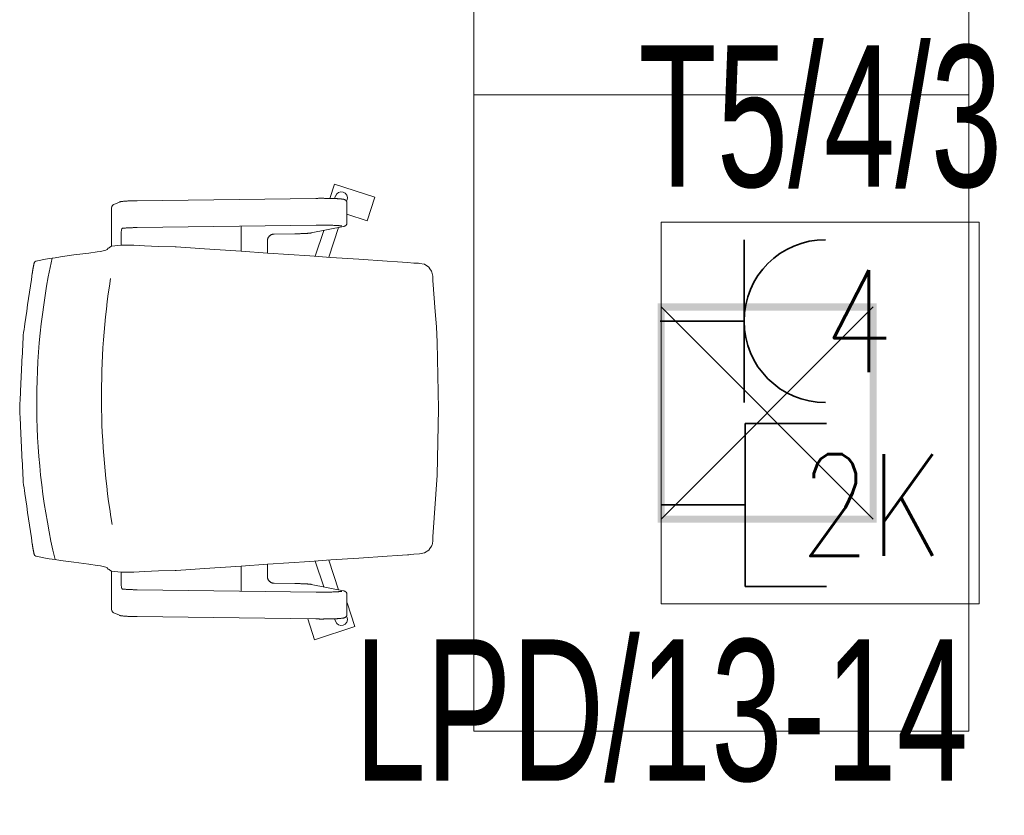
# Model space of a CAD drawing. Header units: millimetres. Extents: x 167773 to 185035, y -114105 to -66770.
# Tile 46 of 114: x 174647 to 174786, y -96408 to -96295. Entities that reach past the tile are written whole.
import ezdxf
from ezdxf.enums import TextEntityAlignment as Align

# ---------------------------------------------------------------- set-up
doc = ezdxf.new("R2010")
doc.units = ezdxf.units.MM
doc.linetypes.add('ACAD_ISO03W100', pattern=[30, 12, -18])
doc.layers.get('0').update_dxf_attribs({"lineweight": 9})
for name, color, linetype, lineweight in [('c-meble', 5, 'Continuous', 9), ('El-koryta_puszki', 1, 'Continuous', 35), ('El_gniazda', 144, 'Continuous', 35)]:
    doc.layers.add(name, color=color, linetype=linetype, lineweight=lineweight)
doc.styles.add('Arial', font='arial.ttf')
doc.styles.add('ROMANS', font='romans__.ttf', dxfattribs={"height": 0.2})

# ---------------------------------------------------------------- blocks, each defined once
blk = doc.blocks.new('kaseta1')
for p, q in [((-15, 15), (15, -15)), ((15, 15), (-15, -15))]:
    blk.add_line(p, q)
at = {"const_width": 1}
blk.add_lwpolyline([(-15, -15), (15, -15), (15, 15), (-15, 15)], close=True, dxfattribs=at)
blk = doc.blocks.new('gniazdo3')
at = {"color": 0, "linetype": 'Continuous'}
blk.add_line((4.94, -4.8), (4.94, 4.8), dxfattribs=at)
at = {"color": 0}
blk.add_line((4.94, 0), (0, 0), dxfattribs=at)
at = {"color": 0, "linetype": 'Continuous', "extrusion": (0, 0, -1)}
blk.add_ellipse((9.74, 0), major_axis=(-3.394, 3.394), ratio=1, start_param=3.926993, end_param=7.068585, dxfattribs=at)
at = {"color": 0, "linetype": 'Continuous', "style": 'ROMANS', "width": 0.8, "flags": 4}
blk.add_attdef('NR', text='', height=6, dxfattribs=at).set_placement((14.48, 0), align=Align.MIDDLE_CENTER)
blk = doc.blocks.new('rj45')
at = {"linetype": 'Continuous'}
blk.add_line((11.86, -11.52), (11.86, 11.52), dxfattribs=at)
at = {"ltscale": 10}
for p, q in [((23.38, 11.52), (11.86, 11.52)), ((23.38, -11.52), (11.86, -11.52))]:
    blk.add_line(p, q, dxfattribs=at)
blk.add_line((11.86, 0), (0, 0))
at = {"linetype": 'Continuous', "style": 'ROMANS', "width": 0.8, "flags": 4}
blk.add_attdef('NR', text='', height=14.4, rotation=360, dxfattribs=at).set_placement((34.75, 0), align=Align.MIDDLE_CENTER)

msp = doc.modelspace()

# ---------------------------------------------------------------- linework, layer by layer
at = {"color": 251}
for p, q in [((174691.06, -96320.54), (174691.71, -96318.53)), ((174697.42, -96320.38), (174691.71, -96318.53)), ((174691.72, -96320.56), (174691.84, -96320.19)), ((174660.22, -96321.66), (174660.21, -96321.68)), ((174660.23, -96321.63), (174660.22, -96321.66)), ((174660.25, -96321.6), (174660.23, -96321.63)), ((174660.26, -96321.58), (174660.25, -96321.6)), ((174660.27, -96321.56), (174660.26, -96321.58)), ((174660.29, -96321.55), (174660.27, -96321.56)), ((174660.31, -96321.53), (174660.29, -96321.55)), ((174660.33, -96321.5), (174660.31, -96321.53)), ((174660.35, -96321.48), (174660.33, -96321.5)), ((174660.38, -96321.46), (174660.35, -96321.48)), ((174660.41, -96321.43), (174660.38, -96321.46)), ((174660.45, -96321.41), (174660.41, -96321.43)), ((174660.5, -96321.39), (174660.45, -96321.41)), ((174660.5, -96321.39), (174661.26, -96321.05)), ((174661.26, -96321.05), (174661.29, -96321.04)), ((174661.29, -96321.04), (174661.32, -96321.03)), ((174661.32, -96321.03), (174661.35, -96321.02)), ((174661.35, -96321.02), (174661.37, -96321.01)), ((174661.37, -96321.01), (174661.42, -96321)), ((174661.42, -96321), (174661.47, -96320.99)), ((174661.47, -96320.99), (174661.56, -96320.97)), ((174661.56, -96320.97), (174661.61, -96320.97)), ((174661.61, -96320.97), (174661.66, -96320.96)), ((174661.66, -96320.96), (174661.72, -96320.95)), ((174661.72, -96320.95), (174661.77, -96320.95)), ((174661.77, -96320.95), (174661.84, -96320.94)), ((174661.84, -96320.94), (174661.9, -96320.94)), ((174661.9, -96320.94), (174661.97, -96320.93)), ((174661.97, -96320.93), (174662.04, -96320.93)), ((174662.04, -96320.93), (174662.12, -96320.92)), ((174662.12, -96320.92), (174662.19, -96320.92)), ((174662.19, -96320.92), (174662.27, -96320.91)), ((174662.27, -96320.91), (174662.36, -96320.91)), ((174662.36, -96320.91), (174662.44, -96320.9)), ((174662.44, -96320.9), (174662.53, -96320.9)), ((174662.53, -96320.9), (174662.63, -96320.9)), ((174662.63, -96320.9), (174662.72, -96320.89)), ((174662.72, -96320.89), (174662.82, -96320.89)), ((174662.82, -96320.89), (174662.92, -96320.88)), ((174662.92, -96320.88), (174663.02, -96320.88)), ((174663.02, -96320.88), (174663.12, -96320.88)), ((174663.12, -96320.88), (174663.23, -96320.88)), ((174663.23, -96320.88), (174663.34, -96320.87)), ((174663.34, -96320.87), (174663.45, -96320.87)), ((174663.45, -96320.87), (174663.56, -96320.87)), ((174663.56, -96320.87), (174663.67, -96320.87)), ((174663.67, -96320.87), (174663.79, -96320.87)), ((174663.79, -96320.87), (174689.08, -96320.53)), ((174689.08, -96320.53), (174689.17, -96320.53)), ((174689.17, -96320.53), (174689.25, -96320.53)), ((174689.25, -96320.53), (174689.34, -96320.53)), ((174689.34, -96320.53), (174689.42, -96320.52)), ((174689.42, -96320.52), (174689.51, -96320.52)), ((174689.51, -96320.52), (174689.6, -96320.52)), ((174689.6, -96320.52), (174689.69, -96320.52)), ((174689.69, -96320.52), (174689.77, -96320.52)), ((174689.77, -96320.52), (174689.86, -96320.52)), ((174689.86, -96320.52), (174689.95, -96320.52)), ((174689.95, -96320.52), (174690.04, -96320.52)), ((174690.04, -96320.52), (174690.13, -96320.52)), ((174690.13, -96320.52), (174690.21, -96320.52)), ((174690.21, -96320.52), (174690.3, -96320.53)), ((174690.3, -96320.53), (174690.39, -96320.53)), ((174690.39, -96320.53), (174690.47, -96320.53)), ((174690.47, -96320.53), (174690.56, -96320.53)), ((174690.56, -96320.53), (174690.64, -96320.53)), ((174690.64, -96320.53), (174690.73, -96320.53)), ((174690.73, -96320.53), (174690.81, -96320.53)), ((174690.81, -96320.53), (174690.9, -96320.53)), ((174690.9, -96320.53), (174690.98, -96320.53)), ((174690.98, -96320.53), (174691.06, -96320.54)), ((174691.06, -96320.54), (174691.14, -96320.54)), ((174691.14, -96320.54), (174691.22, -96320.54)), ((174691.22, -96320.54), (174691.3, -96320.54)), ((174691.3, -96320.54), (174691.38, -96320.54)), ((174691.38, -96320.54), (174691.45, -96320.55)), ((174691.45, -96320.55), (174691.53, -96320.55)), ((174691.53, -96320.55), (174691.6, -96320.55)), ((174691.6, -96320.55), (174691.68, -96320.55)), ((174691.68, -96320.55), (174691.75, -96320.56)), ((174691.75, -96320.56), (174691.82, -96320.56)), ((174691.82, -96320.56), (174691.88, -96320.56)), ((174691.88, -96320.56), (174691.95, -96320.57)), ((174691.95, -96320.57), (174692.02, -96320.57)), ((174692.02, -96320.57), (174692.08, -96320.57)), ((174692.08, -96320.57), (174692.14, -96320.58)), ((174692.14, -96320.58), (174692.2, -96320.58)), ((174692.2, -96320.58), (174692.26, -96320.58)), ((174692.26, -96320.58), (174692.32, -96320.59)), ((174692.32, -96320.59), (174692.37, -96320.59)), ((174692.37, -96320.59), (174692.43, -96320.59)), ((174692.43, -96320.59), (174692.48, -96320.6)), ((174692.48, -96320.6), (174692.53, -96320.6)), ((174692.53, -96320.6), (174692.58, -96320.61)), ((174692.58, -96320.61), (174692.62, -96320.61)), ((174692.62, -96320.61), (174692.67, -96320.61)), ((174692.67, -96320.61), (174692.71, -96320.62)), ((174692.71, -96320.62), (174692.75, -96320.62)), ((174692.75, -96320.62), (174692.82, -96320.63)), ((174692.82, -96320.63), (174692.89, -96320.64)), ((174692.89, -96320.64), (174692.96, -96320.65)), ((174692.96, -96320.65), (174693, -96320.66)), ((174693, -96320.66), (174693.04, -96320.67)), ((174693.04, -96320.67), (174693.08, -96320.68)), ((174693.08, -96320.68), (174693.12, -96320.7)), ((174693.12, -96320.7), (174693.14, -96320.71)), ((174693.14, -96320.71), (174693.17, -96320.72)), ((174693.17, -96320.72), (174693.2, -96320.74)), ((174693.2, -96320.74), (174693.22, -96320.75)), ((174693.22, -96320.75), (174693.24, -96320.76)), ((174693.24, -96320.76), (174693.26, -96320.78)), ((174693.26, -96320.78), (174693.29, -96320.79)), ((174693.29, -96320.79), (174693.31, -96320.81)), ((174693.31, -96320.81), (174693.34, -96320.84)), ((174693.34, -96320.84), (174693.36, -96320.87)), ((174693.36, -96320.87), (174693.39, -96320.91)), ((174693.39, -96320.91), (174693.42, -96320.95)), ((174693.42, -96320.94), (174693.49, -96320.73)), ((174693.42, -96320.95), (174693.44, -96320.98)), ((174693.44, -96320.98), (174693.45, -96321)), ((174693.45, -96324.16), (174693.45, -96321.01)), ((174696.34, -96323.71), (174697.42, -96320.38)), ((174660.14, -96322.37), (174660.14, -96327.31)), ((174693.45, -96322.78), (174696.34, -96323.71)), ((174689.09, -96324.32), (174663.8, -96324.66)), ((174689.25, -96324.32), (174689.09, -96324.32)), ((174689.4, -96324.32), (174689.25, -96324.32)), ((174689.55, -96324.32), (174689.4, -96324.32)), ((174689.71, -96324.32), (174689.55, -96324.32)), ((174689.86, -96324.32), (174689.71, -96324.32)), ((174690.02, -96324.32), (174689.86, -96324.32)), ((174690.17, -96324.32), (174690.02, -96324.32)), ((174690.32, -96324.32), (174690.17, -96324.32)), ((174690.48, -96324.32), (174690.32, -96324.32)), ((174690.63, -96324.32), (174690.48, -96324.32)), ((174690.78, -96324.33), (174690.63, -96324.32)), ((174690.92, -96324.33), (174690.78, -96324.33)), ((174691.07, -96324.33), (174690.92, -96324.33)), ((174691.21, -96324.34), (174691.07, -96324.33)), ((174691.34, -96324.34), (174691.21, -96324.34)), ((174691.48, -96324.34), (174691.34, -96324.34)), ((174691.6, -96324.35), (174691.48, -96324.34)), ((174691.73, -96324.35), (174691.6, -96324.35)), ((174691.85, -96324.36), (174691.73, -96324.35)), ((174691.9, -96324.36), (174691.85, -96324.36)), ((174691.96, -96324.36), (174691.9, -96324.36)), ((174692.01, -96324.37), (174691.96, -96324.36)), ((174692.07, -96324.37), (174692.01, -96324.37)), ((174692.12, -96324.37), (174692.07, -96324.37)), ((174692.17, -96324.38), (174692.12, -96324.37)), ((174692.22, -96324.38), (174692.17, -96324.38)), ((174692.26, -96324.38), (174692.22, -96324.38)), ((174692.31, -96324.38), (174692.26, -96324.38)), ((174692.35, -96324.39), (174692.31, -96324.38)), ((174692.39, -96324.39), (174692.35, -96324.39)), ((174692.43, -96324.39), (174692.39, -96324.39)), ((174692.47, -96324.4), (174692.43, -96324.39)), ((174692.51, -96324.4), (174692.47, -96324.4)), ((174692.54, -96324.4), (174692.51, -96324.4)), ((174692.57, -96324.41), (174692.54, -96324.4)), ((174692.6, -96324.41), (174692.57, -96324.41)), ((174692.63, -96324.41), (174692.6, -96324.41)), ((174692.66, -96324.42), (174692.63, -96324.41)), ((174692.68, -96324.42), (174692.66, -96324.42)), ((174692.7, -96324.42), (174692.68, -96324.42)), ((174692.72, -96324.43), (174692.7, -96324.42)), ((174692.73, -96324.43), (174692.72, -96324.43)), ((174692.74, -96324.43), (174692.73, -96324.43)), ((174692.75, -96324.43), (174692.74, -96324.43)), ((174692.75, -96324.43), (174692.75, -96324.43)), ((174693.11, -96324.47), (174693.14, -96324.46)), ((174693.14, -96324.46), (174693.17, -96324.45)), ((174693.17, -96324.45), (174693.2, -96324.43)), ((174693.2, -96324.43), (174693.22, -96324.42)), ((174693.22, -96324.42), (174693.24, -96324.41)), ((174693.24, -96324.41), (174693.26, -96324.4)), ((174693.26, -96324.4), (174693.28, -96324.38)), ((174693.28, -96324.38), (174693.31, -96324.36)), ((174693.31, -96324.36), (174693.33, -96324.33)), ((174693.33, -96324.33), (174693.36, -96324.3)), ((174693.36, -96324.3), (174693.39, -96324.26)), ((174693.39, -96324.26), (174693.41, -96324.24)), ((174693.41, -96324.24), (174693.42, -96324.22)), ((174693.42, -96324.22), (174693.44, -96324.19)), ((174693.44, -96324.19), (174693.45, -96324.17)), ((174661.66, -96324.77), (174661.59, -96324.8)), ((174661.66, -96324.77), (174661.66, -96324.77)), ((174661.66, -96324.77), (174661.66, -96324.77)), ((174661.67, -96324.77), (174661.66, -96324.77)), ((174661.69, -96324.76), (174661.67, -96324.77)), ((174661.72, -96324.76), (174661.69, -96324.76)), ((174661.75, -96324.75), (174661.72, -96324.76)), ((174661.78, -96324.75), (174661.75, -96324.75)), ((174661.82, -96324.75), (174661.78, -96324.75)), ((174661.87, -96324.74), (174661.82, -96324.75)), ((174661.92, -96324.74), (174661.87, -96324.74)), ((174661.97, -96324.73), (174661.92, -96324.74)), ((174662.02, -96324.73), (174661.97, -96324.73)), ((174662.08, -96324.72), (174662.02, -96324.73)), ((174662.14, -96324.72), (174662.08, -96324.72)), ((174662.21, -96324.71), (174662.14, -96324.72)), ((174662.28, -96324.71), (174662.21, -96324.71)), ((174662.35, -96324.71), (174662.28, -96324.71)), ((174662.42, -96324.7), (174662.35, -96324.71)), ((174662.5, -96324.7), (174662.42, -96324.7)), ((174662.58, -96324.69), (174662.5, -96324.7)), ((174662.66, -96324.69), (174662.58, -96324.69)), ((174662.74, -96324.69), (174662.66, -96324.69)), ((174662.83, -96324.68), (174662.74, -96324.69)), ((174662.92, -96324.68), (174662.83, -96324.68)), ((174663.01, -96324.68), (174662.92, -96324.68)), ((174663.1, -96324.68), (174663.01, -96324.68)), ((174663.2, -96324.67), (174663.1, -96324.68)), ((174663.3, -96324.67), (174663.2, -96324.67)), ((174663.39, -96324.67), (174663.3, -96324.67)), ((174663.49, -96324.67), (174663.39, -96324.67)), ((174663.59, -96324.66), (174663.49, -96324.67)), ((174663.7, -96324.66), (174663.59, -96324.66)), ((174663.8, -96324.66), (174663.7, -96324.66)), ((174678.48, -96324.47), (174678.48, -96328.01)), ((174682.52, -96325.84), (174682.48, -96325.88)), ((174682.55, -96325.81), (174682.52, -96325.84)), ((174682.59, -96325.78), (174682.55, -96325.81)), ((174682.63, -96325.75), (174682.59, -96325.78)), ((174682.67, -96325.73), (174682.63, -96325.75)), ((174682.71, -96325.7), (174682.67, -96325.73)), ((174682.75, -96325.68), (174682.71, -96325.7)), ((174682.8, -96325.66), (174682.75, -96325.68)), ((174682.84, -96325.64), (174682.8, -96325.66)), ((174682.88, -96325.63), (174682.84, -96325.64)), ((174682.93, -96325.61), (174682.88, -96325.63)), ((174682.97, -96325.6), (174682.93, -96325.61)), ((174683.02, -96325.59), (174682.97, -96325.6)), ((174683.06, -96325.59), (174683.02, -96325.59)), ((174683.11, -96325.58), (174683.06, -96325.59)), ((174683.16, -96325.58), (174683.11, -96325.58)), ((174683.16, -96325.58), (174686.09, -96325.54)), ((174686.09, -96325.54), (174686.19, -96325.54)), ((174686.19, -96325.54), (174686.29, -96325.54)), ((174686.29, -96325.54), (174686.39, -96325.54)), ((174686.39, -96325.54), (174686.49, -96325.54)), ((174686.49, -96325.54), (174686.58, -96325.53)), ((174686.58, -96325.53), (174686.68, -96325.53)), ((174686.68, -96325.53), (174686.77, -96325.53)), ((174686.77, -96325.53), (174686.86, -96325.53)), ((174686.86, -96325.53), (174686.95, -96325.52)), ((174686.95, -96325.52), (174687.04, -96325.52)), ((174687.04, -96325.52), (174687.13, -96325.52)), ((174687.13, -96325.52), (174687.21, -96325.51)), ((174687.21, -96325.51), (174687.29, -96325.51)), ((174687.29, -96325.51), (174687.37, -96325.51)), ((174687.37, -96325.51), (174687.45, -96325.5)), ((174687.45, -96325.5), (174687.53, -96325.5)), ((174687.53, -96325.5), (174687.6, -96325.5)), ((174687.6, -96325.5), (174687.67, -96325.49)), ((174687.67, -96325.49), (174687.74, -96325.49)), ((174687.74, -96325.49), (174687.81, -96325.48)), ((174687.81, -96325.48), (174687.87, -96325.48)), ((174687.87, -96325.48), (174687.94, -96325.47)), ((174687.94, -96325.47), (174688, -96325.47)), ((174688, -96325.47), (174688.05, -96325.46)), ((174688.05, -96325.46), (174688.11, -96325.46)), ((174688.11, -96325.46), (174688.16, -96325.45)), ((174688.16, -96325.45), (174688.21, -96325.45)), ((174688.21, -96325.45), (174688.25, -96325.44)), ((174688.25, -96325.44), (174688.3, -96325.44)), ((174688.3, -96325.44), (174688.34, -96325.43)), ((174688.34, -96325.43), (174688.42, -96325.42)), ((174688.42, -96325.42), (174692.96, -96324.51)), ((174688.99, -96328.72), (174690.21, -96325.06)), ((174690.92, -96328.85), (174692.25, -96324.65)), ((174692.96, -96324.51), (174693.03, -96324.5)), ((174693.03, -96324.5), (174693.07, -96324.49)), ((174693.07, -96324.49), (174693.09, -96324.48)), ((174693.09, -96324.48), (174693.11, -96324.47)), ((174661.51, -96327.13), (174660.15, -96327.31)), ((174661.51, -96326.01), (174661.51, -96327.13)), ((174662.58, -96327.13), (174661.51, -96327.13)), ((174662.58, -96327.13), (174663.33, -96327.17)), ((174663.33, -96327.17), (174664.8, -96327.25)), ((174682.21, -96326.45), (174682.2, -96326.5)), ((174682.2, -96326.5), (174682.2, -96326.55)), ((174682.2, -96326.55), (174682.2, -96326.6)), ((174682.2, -96326.6), (174682.2, -96328.26)), ((174682.22, -96326.4), (174682.21, -96326.45)), ((174682.23, -96326.35), (174682.22, -96326.4)), ((174682.24, -96326.3), (174682.23, -96326.35)), ((174682.25, -96326.26), (174682.24, -96326.3)), ((174682.27, -96326.21), (174682.25, -96326.26)), ((174682.29, -96326.16), (174682.27, -96326.21)), ((174682.31, -96326.12), (174682.29, -96326.16)), ((174682.34, -96326.08), (174682.31, -96326.12)), ((174682.36, -96326.03), (174682.34, -96326.08)), ((174682.39, -96325.99), (174682.36, -96326.03)), ((174682.42, -96325.95), (174682.39, -96325.99)), ((174682.45, -96325.92), (174682.42, -96325.95)), ((174682.48, -96325.88), (174682.45, -96325.92)), ((174652.93, -96328.79), (174654.84, -96328.53)), ((174654.84, -96328.53), (174656.96, -96328.28)), ((174658.11, -96328.11), (174656.96, -96328.28)), ((174658.59, -96328.02), (174658.11, -96328.11)), ((174659.34, -96327.85), (174658.59, -96328.02)), ((174659.52, -96327.76), (174659.34, -96327.85)), ((174659.67, -96327.59), (174659.52, -96327.76)), ((174659.84, -96327.51), (174659.67, -96327.59)), ((174659.84, -96327.51), (174659.92, -96327.42)), ((174660.15, -96327.31), (174659.92, -96327.42)), ((174664.8, -96327.25), (174666.81, -96327.34)), ((174666.81, -96327.34), (174669.18, -96327.38)), ((174669.18, -96327.38), (174669.32, -96327.38)), ((174669.32, -96327.38), (174671.32, -96327.51)), ((174673.3, -96327.65), (174671.32, -96327.51)), ((174678.48, -96328), (174673.3, -96327.65)), ((174682.2, -96328.26), (174678.48, -96328.01)), ((174682.2, -96328.26), (174682.26, -96328.26)), ((174682.26, -96328.26), (174688.19, -96328.67)), ((174649.13, -96330), (174649.14, -96329.97)), ((174649.14, -96329.97), (174649.15, -96329.94)), ((174649.15, -96329.9), (174649.16, -96329.87)), ((174649.15, -96329.94), (174649.15, -96329.9)), ((174649.16, -96329.87), (174649.17, -96329.84)), ((174649.17, -96329.84), (174649.18, -96329.81)), ((174649.18, -96329.79), (174649.19, -96329.76)), ((174649.18, -96329.81), (174649.18, -96329.79)), ((174649.19, -96329.76), (174649.2, -96329.74)), ((174649.2, -96329.71), (174649.21, -96329.69)), ((174649.2, -96329.74), (174649.2, -96329.71)), ((174649.21, -96329.69), (174649.22, -96329.67)), ((174649.22, -96329.65), (174649.23, -96329.63)), ((174649.22, -96329.67), (174649.22, -96329.65)), ((174649.23, -96329.63), (174649.24, -96329.61)), ((174649.24, -96329.59), (174649.25, -96329.58)), ((174649.24, -96329.61), (174649.24, -96329.59)), ((174649.25, -96329.58), (174649.26, -96329.56)), ((174649.26, -96329.55), (174649.27, -96329.54)), ((174649.26, -96329.56), (174649.26, -96329.55)), ((174649.27, -96329.53), (174649.28, -96329.52)), ((174649.27, -96329.54), (174649.27, -96329.53)), ((174649.28, -96329.51), (174649.29, -96329.51)), ((174649.28, -96329.52), (174649.28, -96329.51)), ((174649.29, -96329.5), (174649.3, -96329.5)), ((174649.29, -96329.51), (174649.29, -96329.5)), ((174649.3, -96329.5), (174649.44, -96329.43)), ((174649.44, -96329.43), (174649.9, -96329.3)), ((174649.9, -96329.3), (174650.56, -96329.17)), ((174650.56, -96329.17), (174651.31, -96329.04)), ((174651.31, -96329.04), (174652.17, -96328.92)), ((174652.17, -96328.92), (174652.93, -96328.79)), ((174688.19, -96328.67), (174691.17, -96328.87)), ((174690.92, -96328.86), (174690.92, -96328.86)), ((174691.17, -96328.87), (174695.14, -96329.14)), ((174695.14, -96329.14), (174699.14, -96329.41)), ((174700.64, -96329.52), (174699.14, -96329.41)), ((174700.64, -96329.52), (174702.01, -96329.61)), ((174702.92, -96329.67), (174702.01, -96329.61)), ((174702.92, -96329.67), (174703.32, -96329.69)), ((174703.32, -96329.69), (174703.52, -96329.71)), ((174703.61, -96329.71), (174703.52, -96329.71)), ((174703.71, -96329.72), (174703.61, -96329.71)), ((174704.42, -96329.85), (174703.71, -96329.72)), ((174705.04, -96330.25), (174704.42, -96329.85)), ((174648.94, -96331.12), (174648.95, -96331.08)), ((174648.95, -96331.03), (174648.96, -96330.99)), ((174648.95, -96331.08), (174648.95, -96331.03)), ((174648.96, -96330.99), (174648.97, -96330.94)), ((174648.97, -96330.9), (174648.98, -96330.86)), ((174648.97, -96330.94), (174648.97, -96330.9)), ((174648.98, -96330.86), (174648.99, -96330.82)), ((174648.99, -96330.77), (174649, -96330.73)), ((174648.99, -96330.82), (174648.99, -96330.77)), ((174649, -96330.73), (174649.01, -96330.69)), ((174649.01, -96330.65), (174649.02, -96330.61)), ((174649.01, -96330.69), (174649.01, -96330.65)), ((174649.02, -96330.61), (174649.03, -96330.56)), ((174649.03, -96330.52), (174649.04, -96330.48)), ((174649.03, -96330.56), (174649.03, -96330.52)), ((174649.04, -96330.48), (174649.05, -96330.44)), ((174649.05, -96330.41), (174649.06, -96330.37)), ((174649.05, -96330.44), (174649.05, -96330.41)), ((174649.06, -96330.37), (174649.07, -96330.33)), ((174649.07, -96330.29), (174649.08, -96330.25)), ((174649.07, -96330.33), (174649.07, -96330.29)), ((174649.08, -96330.25), (174649.09, -96330.22)), ((174649.09, -96330.18), (174649.1, -96330.15)), ((174649.09, -96330.22), (174649.09, -96330.18)), ((174705.21, -96330.49), (174705.04, -96330.25)), ((174705.44, -96330.81), (174705.21, -96330.49)), ((174705.44, -96330.81), (174705.48, -96330.96)), ((174705.48, -96330.96), (174705.6, -96331.52)), ((174705.6, -96331.52), (174705.64, -96332.15)), ((174705.64, -96332.15), (174705.94, -96336.52)), ((174706.12, -96338.7), (174705.94, -96336.52)), ((174706.18, -96339.79), (174706.12, -96338.7)), ((174706.23, -96340.88), (174706.18, -96339.79)), ((174706.44, -96350.27), (174706.23, -96340.88)), ((174706.23, -96359.66), (174706.44, -96350.27)), ((174705.64, -96368.39), (174706.23, -96359.66)), ((174705.5, -96369.59), (174705.6, -96369.02)), ((174705.6, -96368.94), (174705.61, -96368.86)), ((174705.6, -96369.02), (174705.6, -96368.94)), ((174705.61, -96368.86), (174705.62, -96368.7)), ((174705.64, -96368.39), (174705.62, -96368.7)), ((174648.95, -96369.46), (174648.94, -96369.42)), ((174648.95, -96369.51), (174648.95, -96369.46)), ((174648.96, -96369.55), (174648.95, -96369.51)), ((174648.97, -96369.59), (174648.96, -96369.55)), ((174648.97, -96369.64), (174648.97, -96369.59)), ((174648.98, -96369.68), (174648.97, -96369.64)), ((174648.99, -96369.72), (174648.98, -96369.68)), ((174648.99, -96369.77), (174648.99, -96369.72)), ((174649, -96369.81), (174648.99, -96369.77)), ((174649.01, -96369.85), (174649, -96369.81)), ((174649.01, -96369.89), (174649.01, -96369.85)), ((174649.02, -96369.93), (174649.01, -96369.89)), ((174649.03, -96369.98), (174649.02, -96369.93)), ((174649.03, -96370.02), (174649.03, -96369.98)), ((174649.04, -96370.06), (174649.03, -96370.02)), ((174649.05, -96370.1), (174649.04, -96370.06)), ((174649.05, -96370.13), (174649.05, -96370.1)), ((174649.06, -96370.17), (174649.05, -96370.13)), ((174649.07, -96370.21), (174649.06, -96370.17)), ((174649.07, -96370.25), (174649.07, -96370.21)), ((174649.08, -96370.28), (174649.07, -96370.25)), ((174649.09, -96370.32), (174649.08, -96370.28)), ((174649.09, -96370.36), (174649.09, -96370.32)), ((174649.1, -96370.39), (174649.09, -96370.36)), ((174705.04, -96370.29), (174704.42, -96370.68)), ((174705.21, -96370.05), (174705.04, -96370.29)), ((174705.44, -96369.73), (174705.21, -96370.05)), ((174705.48, -96369.58), (174705.44, -96369.73)), ((174649.14, -96370.57), (174649.13, -96370.54)), ((174649.15, -96370.6), (174649.14, -96370.57)), ((174649.15, -96370.63), (174649.15, -96370.6)), ((174649.16, -96370.67), (174649.15, -96370.63)), ((174649.17, -96370.7), (174649.16, -96370.67)), ((174649.18, -96370.72), (174649.17, -96370.7)), ((174649.18, -96370.75), (174649.18, -96370.72)), ((174649.19, -96370.78), (174649.18, -96370.75)), ((174649.2, -96370.8), (174649.19, -96370.78)), ((174649.2, -96370.83), (174649.2, -96370.8)), ((174649.21, -96370.85), (174649.2, -96370.83)), ((174649.22, -96370.87), (174649.21, -96370.85)), ((174649.22, -96370.89), (174649.22, -96370.87)), ((174649.23, -96370.91), (174649.22, -96370.89)), ((174649.24, -96370.93), (174649.23, -96370.91)), ((174649.24, -96370.95), (174649.24, -96370.93)), ((174649.25, -96370.96), (174649.24, -96370.95)), ((174649.26, -96370.98), (174649.25, -96370.96)), ((174649.26, -96370.99), (174649.26, -96370.98)), ((174649.27, -96371), (174649.26, -96370.99)), ((174649.27, -96371.01), (174649.27, -96371)), ((174649.28, -96371.02), (174649.27, -96371.01)), ((174649.28, -96371.02), (174649.28, -96371.02)), ((174649.29, -96371.03), (174649.28, -96371.02)), ((174649.29, -96371.03), (174649.29, -96371.03)), ((174649.3, -96371.04), (174649.29, -96371.03)), ((174649.44, -96371.11), (174649.3, -96371.04)), ((174649.44, -96371.11), (174649.44, -96371.11)), ((174649.45, -96371.11), (174649.44, -96371.11)), ((174649.45, -96371.11), (174649.9, -96371.24)), ((174650.56, -96371.37), (174649.9, -96371.24)), ((174651.31, -96371.49), (174650.56, -96371.37)), ((174652.17, -96371.62), (174651.31, -96371.49)), ((174652.93, -96371.75), (174652.17, -96371.62)), ((174654.84, -96372), (174652.93, -96371.75)), ((174691.17, -96371.67), (174688.19, -96371.87)), ((174688.99, -96371.82), (174690.21, -96375.48)), ((174690.92, -96371.68), (174692.25, -96375.89)), ((174690.92, -96371.68), (174690.92, -96371.68)), ((174695.14, -96371.4), (174691.17, -96371.67)), ((174695.14, -96371.4), (174699.14, -96371.13)), ((174700.64, -96371.02), (174699.14, -96371.13)), ((174700.64, -96371.02), (174702.01, -96370.93)), ((174702.01, -96370.93), (174702.13, -96370.92)), ((174702.13, -96370.92), (174702.24, -96370.92)), ((174702.24, -96370.92), (174702.47, -96370.9)), ((174702.47, -96370.9), (174702.92, -96370.87)), ((174702.92, -96370.87), (174703.71, -96370.82)), ((174703.71, -96370.82), (174704.42, -96370.68)), ((174654.84, -96372), (174656.96, -96372.26)), ((174656.96, -96372.26), (174658.11, -96372.43)), ((174658.11, -96372.43), (174658.59, -96372.52)), ((174658.59, -96372.52), (174659.34, -96372.69)), ((174659.34, -96372.69), (174659.52, -96372.78)), ((174659.52, -96372.78), (174659.67, -96372.95)), ((174659.67, -96372.95), (174659.84, -96373.03)), ((174659.92, -96373.12), (174659.84, -96373.03)), ((174659.92, -96373.12), (174660.15, -96373.23)), ((174664.8, -96373.29), (174666.81, -96373.2)), ((174669.18, -96373.16), (174666.81, -96373.2)), ((174669.32, -96373.16), (174669.18, -96373.16)), ((174669.32, -96373.16), (174671.32, -96373.03)), ((174671.32, -96373.03), (174673.3, -96372.89)), ((174673.3, -96372.89), (174678.48, -96372.54)), ((174682.2, -96372.28), (174678.48, -96372.53)), ((174678.48, -96372.53), (174678.48, -96376.07)), ((174682.2, -96372.28), (174682.2, -96373.94)), ((174682.2, -96372.28), (174682.26, -96372.28)), ((174688.19, -96371.87), (174682.26, -96372.28)), ((174660.14, -96373.23), (174660.14, -96378.17)), ((174661.51, -96373.41), (174660.15, -96373.23)), ((174661.51, -96373.41), (174661.51, -96374.53)), ((174661.51, -96373.41), (174662.58, -96373.41)), ((174663.33, -96373.37), (174662.58, -96373.41)), ((174663.33, -96373.37), (174664.8, -96373.29)), ((174682.2, -96373.94), (174682.2, -96373.99)), ((174682.2, -96373.99), (174682.2, -96374.04)), ((174682.2, -96374.04), (174682.21, -96374.09)), ((174682.21, -96374.09), (174682.22, -96374.14)), ((174682.22, -96374.14), (174682.23, -96374.19)), ((174682.23, -96374.19), (174682.24, -96374.24)), ((174682.24, -96374.24), (174682.25, -96374.28)), ((174682.25, -96374.28), (174682.27, -96374.33)), ((174682.27, -96374.33), (174682.29, -96374.38)), ((174682.29, -96374.38), (174682.31, -96374.42)), ((174682.31, -96374.42), (174682.34, -96374.46)), ((174682.34, -96374.46), (174682.36, -96374.51)), ((174682.36, -96374.51), (174682.39, -96374.55)), ((174682.39, -96374.55), (174682.42, -96374.59)), ((174682.42, -96374.59), (174682.45, -96374.62)), ((174661.59, -96375.74), (174661.66, -96375.77)), ((174661.66, -96375.77), (174661.67, -96375.77)), ((174661.66, -96375.77), (174661.66, -96375.77)), ((174661.66, -96375.77), (174661.66, -96375.77)), ((174661.67, -96375.77), (174661.69, -96375.78)), ((174661.69, -96375.78), (174661.72, -96375.78)), ((174661.72, -96375.78), (174661.75, -96375.79)), ((174661.75, -96375.79), (174661.78, -96375.79)), ((174661.78, -96375.79), (174661.82, -96375.79)), ((174661.82, -96375.79), (174661.87, -96375.8)), ((174661.87, -96375.8), (174661.92, -96375.8)), ((174661.92, -96375.8), (174661.97, -96375.81)), ((174661.97, -96375.81), (174662.02, -96375.81)), ((174662.02, -96375.81), (174662.08, -96375.82)), ((174662.08, -96375.82), (174662.14, -96375.82)), ((174662.14, -96375.82), (174662.21, -96375.83)), ((174662.21, -96375.83), (174662.28, -96375.83)), ((174662.28, -96375.83), (174662.35, -96375.83)), ((174662.35, -96375.83), (174662.42, -96375.84)), ((174662.42, -96375.84), (174662.5, -96375.84)), ((174662.5, -96375.84), (174662.58, -96375.84)), ((174662.58, -96375.84), (174662.66, -96375.85)), ((174662.66, -96375.85), (174662.74, -96375.85)), ((174662.74, -96375.85), (174662.83, -96375.85)), ((174662.83, -96375.85), (174662.92, -96375.86)), ((174662.92, -96375.86), (174663.01, -96375.86)), ((174663.01, -96375.86), (174663.1, -96375.86)), ((174663.1, -96375.86), (174663.2, -96375.87)), ((174663.2, -96375.87), (174663.3, -96375.87)), ((174663.3, -96375.87), (174663.39, -96375.87)), ((174663.39, -96375.87), (174663.49, -96375.87)), ((174663.49, -96375.87), (174663.59, -96375.87)), ((174663.59, -96375.87), (174663.7, -96375.88)), ((174663.7, -96375.88), (174663.8, -96375.88)), ((174663.8, -96375.88), (174689.09, -96376.21)), ((174682.45, -96374.62), (174682.48, -96374.66)), ((174682.48, -96374.66), (174682.52, -96374.69)), ((174682.52, -96374.69), (174682.55, -96374.73)), ((174682.55, -96374.73), (174682.59, -96374.76)), ((174682.59, -96374.76), (174682.63, -96374.79)), ((174682.63, -96374.79), (174682.67, -96374.81)), ((174682.67, -96374.81), (174682.71, -96374.84)), ((174682.71, -96374.84), (174682.75, -96374.86)), ((174682.75, -96374.86), (174682.8, -96374.88)), ((174682.8, -96374.88), (174682.84, -96374.9)), ((174682.84, -96374.9), (174682.88, -96374.91)), ((174682.88, -96374.91), (174682.93, -96374.93)), ((174682.93, -96374.93), (174682.97, -96374.94)), ((174682.97, -96374.94), (174683.02, -96374.95)), ((174683.02, -96374.95), (174683.06, -96374.95)), ((174683.06, -96374.95), (174683.11, -96374.96)), ((174683.11, -96374.96), (174683.16, -96374.96)), ((174686.09, -96375), (174683.16, -96374.96)), ((174686.19, -96375), (174686.09, -96375)), ((174686.29, -96375), (174686.19, -96375)), ((174686.39, -96375), (174686.29, -96375)), ((174686.49, -96375), (174686.39, -96375)), ((174686.58, -96375.01), (174686.49, -96375)), ((174686.68, -96375.01), (174686.58, -96375.01)), ((174686.77, -96375.01), (174686.68, -96375.01)), ((174686.86, -96375.01), (174686.77, -96375.01)), ((174686.95, -96375.02), (174686.86, -96375.01)), ((174687.04, -96375.02), (174686.95, -96375.02)), ((174687.13, -96375.02), (174687.04, -96375.02)), ((174687.21, -96375.03), (174687.13, -96375.02)), ((174687.29, -96375.03), (174687.21, -96375.03)), ((174687.37, -96375.03), (174687.29, -96375.03)), ((174687.45, -96375.04), (174687.37, -96375.03)), ((174687.53, -96375.04), (174687.45, -96375.04)), ((174687.6, -96375.04), (174687.53, -96375.04)), ((174687.67, -96375.05), (174687.6, -96375.04)), ((174687.74, -96375.05), (174687.67, -96375.05)), ((174687.81, -96375.06), (174687.74, -96375.05)), ((174687.87, -96375.06), (174687.81, -96375.06)), ((174687.94, -96375.07), (174687.87, -96375.06)), ((174688, -96375.07), (174687.94, -96375.07)), ((174688.05, -96375.08), (174688, -96375.07)), ((174688.11, -96375.08), (174688.05, -96375.08)), ((174688.16, -96375.09), (174688.11, -96375.08)), ((174688.21, -96375.09), (174688.16, -96375.09)), ((174688.25, -96375.1), (174688.21, -96375.09)), ((174688.3, -96375.1), (174688.25, -96375.1)), ((174688.34, -96375.11), (174688.3, -96375.1)), ((174688.42, -96375.12), (174688.34, -96375.11)), ((174692.96, -96376.03), (174688.42, -96375.12)), ((174689.09, -96376.21), (174689.25, -96376.22)), ((174689.25, -96376.22), (174689.4, -96376.22)), ((174689.4, -96376.22), (174689.55, -96376.22)), ((174689.55, -96376.22), (174689.71, -96376.22)), ((174689.71, -96376.22), (174689.86, -96376.22)), ((174689.86, -96376.22), (174690.02, -96376.22)), ((174690.02, -96376.22), (174690.17, -96376.22)), ((174690.17, -96376.22), (174690.32, -96376.22)), ((174690.32, -96376.22), (174690.48, -96376.22)), ((174690.48, -96376.22), (174690.63, -96376.21)), ((174690.63, -96376.21), (174690.78, -96376.21)), ((174690.78, -96376.21), (174690.92, -96376.21)), ((174690.92, -96376.21), (174691.07, -96376.21)), ((174691.07, -96376.21), (174691.21, -96376.2)), ((174691.21, -96376.2), (174691.34, -96376.2)), ((174691.34, -96376.2), (174691.48, -96376.19)), ((174691.48, -96376.19), (174691.6, -96376.19)), ((174691.6, -96376.19), (174691.73, -96376.19)), ((174691.73, -96376.19), (174691.79, -96376.18)), ((174691.79, -96376.18), (174691.85, -96376.18)), ((174691.85, -96376.18), (174691.9, -96376.18)), ((174691.9, -96376.18), (174691.96, -96376.18)), ((174691.96, -96376.18), (174692.01, -96376.17)), ((174692.01, -96376.17), (174692.07, -96376.17)), ((174692.07, -96376.17), (174692.12, -96376.17)), ((174692.12, -96376.17), (174692.17, -96376.16)), ((174692.17, -96376.16), (174692.22, -96376.16)), ((174692.22, -96376.16), (174692.26, -96376.16)), ((174692.26, -96376.16), (174692.31, -96376.15)), ((174692.31, -96376.15), (174692.35, -96376.15)), ((174692.35, -96376.15), (174692.39, -96376.15)), ((174692.39, -96376.15), (174692.43, -96376.14)), ((174692.43, -96376.14), (174692.47, -96376.14)), ((174692.47, -96376.14), (174692.51, -96376.14)), ((174692.51, -96376.14), (174692.54, -96376.13)), ((174692.54, -96376.13), (174692.58, -96376.13)), ((174692.58, -96376.13), (174692.61, -96376.13)), ((174692.61, -96376.13), (174692.63, -96376.12)), ((174692.63, -96376.12), (174692.66, -96376.12)), ((174692.66, -96376.12), (174692.68, -96376.12)), ((174692.68, -96376.12), (174692.7, -96376.12)), ((174692.7, -96376.12), (174692.72, -96376.11)), ((174692.72, -96376.11), (174692.73, -96376.11)), ((174692.73, -96376.11), (174692.74, -96376.11)), ((174692.74, -96376.11), (174692.75, -96376.11)), ((174692.75, -96376.11), (174692.75, -96376.11)), ((174693.03, -96376.04), (174692.96, -96376.03)), ((174693.07, -96376.05), (174693.03, -96376.04)), ((174693.09, -96376.06), (174693.07, -96376.05)), ((174693.11, -96376.07), (174693.09, -96376.06)), ((174693.14, -96376.08), (174693.11, -96376.07)), ((174693.17, -96376.09), (174693.14, -96376.08)), ((174693.2, -96376.11), (174693.17, -96376.09)), ((174693.22, -96376.12), (174693.2, -96376.11)), ((174693.24, -96376.13), (174693.22, -96376.12)), ((174693.26, -96376.14), (174693.24, -96376.13)), ((174693.28, -96376.16), (174693.26, -96376.14)), ((174693.31, -96376.18), (174693.28, -96376.16)), ((174693.33, -96376.21), (174693.31, -96376.18)), ((174693.36, -96376.24), (174693.33, -96376.21)), ((174693.39, -96376.27), (174693.36, -96376.24)), ((174693.41, -96376.3), (174693.39, -96376.27)), ((174693.42, -96376.32), (174693.41, -96376.3)), ((174693.44, -96376.35), (174693.42, -96376.32)), ((174693.45, -96376.37), (174693.44, -96376.35)), ((174693.45, -96379.53), (174693.45, -96376.38)), ((174693.49, -96377.75), (174693.45, -96377.76)), ((174693.49, -96377.75), (174694.57, -96381.08)), ((174660.21, -96378.86), (174660.22, -96378.88)), ((174660.22, -96378.88), (174660.23, -96378.91)), ((174660.23, -96378.91), (174660.25, -96378.94)), ((174660.25, -96378.94), (174660.26, -96378.96)), ((174660.26, -96378.96), (174660.27, -96378.97)), ((174660.27, -96378.97), (174660.29, -96378.99)), ((174660.29, -96378.99), (174660.31, -96379.01)), ((174660.31, -96379.01), (174660.33, -96379.04)), ((174660.33, -96379.04), (174660.35, -96379.06)), ((174660.35, -96379.06), (174660.38, -96379.08)), ((174660.38, -96379.08), (174660.41, -96379.11)), ((174660.41, -96379.11), (174660.45, -96379.13)), ((174660.45, -96379.13), (174660.5, -96379.15)), ((174661.26, -96379.49), (174660.5, -96379.15)), ((174661.29, -96379.5), (174661.26, -96379.49)), ((174661.32, -96379.52), (174661.29, -96379.5)), ((174661.35, -96379.53), (174661.32, -96379.52)), ((174661.38, -96379.53), (174661.35, -96379.53)), ((174661.4, -96379.54), (174661.38, -96379.53)), ((174661.43, -96379.55), (174661.4, -96379.54)), ((174661.47, -96379.55), (174661.43, -96379.55)), ((174661.51, -96379.56), (174661.47, -96379.55)), ((174661.56, -96379.57), (174661.51, -96379.56)), ((174661.61, -96379.57), (174661.56, -96379.57)), ((174661.66, -96379.58), (174661.61, -96379.57)), ((174661.72, -96379.58), (174661.66, -96379.58)), ((174661.77, -96379.59), (174661.72, -96379.58)), ((174661.84, -96379.6), (174661.77, -96379.59)), ((174661.9, -96379.6), (174661.84, -96379.6)), ((174661.97, -96379.61), (174661.9, -96379.6)), ((174662.04, -96379.61), (174661.97, -96379.61)), ((174662.12, -96379.62), (174662.04, -96379.61)), ((174662.19, -96379.62), (174662.12, -96379.62)), ((174662.27, -96379.63), (174662.19, -96379.62)), ((174662.36, -96379.63), (174662.27, -96379.63)), ((174662.44, -96379.64), (174662.36, -96379.63)), ((174662.53, -96379.64), (174662.44, -96379.64)), ((174662.63, -96379.64), (174662.53, -96379.64)), ((174662.72, -96379.65), (174662.63, -96379.64)), ((174662.82, -96379.65), (174662.72, -96379.65)), ((174662.92, -96379.65), (174662.82, -96379.65)), ((174663.02, -96379.66), (174662.92, -96379.65)), ((174663.12, -96379.66), (174663.02, -96379.66)), ((174663.23, -96379.66), (174663.12, -96379.66)), ((174663.34, -96379.67), (174663.23, -96379.66)), ((174663.45, -96379.67), (174663.34, -96379.67)), ((174663.56, -96379.67), (174663.45, -96379.67)), ((174663.67, -96379.67), (174663.56, -96379.67)), ((174663.79, -96379.67), (174663.67, -96379.67)), ((174689.08, -96380.01), (174663.79, -96379.67)), ((174687.91, -96379.99), (174688.86, -96382.94)), ((174689.17, -96380.01), (174689.08, -96380.01)), ((174689.25, -96380.01), (174689.17, -96380.01)), ((174689.34, -96380.01), (174689.25, -96380.01)), ((174689.42, -96380.01), (174689.34, -96380.01)), ((174689.51, -96380.01), (174689.42, -96380.01)), ((174689.6, -96380.02), (174689.51, -96380.01)), ((174689.69, -96380.02), (174689.6, -96380.02)), ((174689.77, -96380.02), (174689.69, -96380.02)), ((174689.86, -96380.02), (174689.77, -96380.02)), ((174689.95, -96380.02), (174689.86, -96380.02)), ((174690.04, -96380.02), (174689.95, -96380.02)), ((174690.13, -96380.02), (174690.04, -96380.02)), ((174690.21, -96380.01), (174690.13, -96380.02)), ((174690.3, -96380.01), (174690.21, -96380.01)), ((174690.39, -96380.01), (174690.3, -96380.01)), ((174690.47, -96380.01), (174690.39, -96380.01)), ((174690.56, -96380.01), (174690.47, -96380.01)), ((174690.64, -96380.01), (174690.56, -96380.01)), ((174690.73, -96380.01), (174690.64, -96380.01)), ((174690.81, -96380.01), (174690.73, -96380.01)), ((174690.9, -96380.01), (174690.81, -96380.01)), ((174690.98, -96380), (174690.9, -96380.01)), ((174691.06, -96380), (174690.98, -96380)), ((174691.14, -96380), (174691.06, -96380)), ((174691.22, -96380), (174691.14, -96380)), ((174691.3, -96380), (174691.22, -96380)), ((174691.38, -96379.99), (174691.3, -96380)), ((174691.45, -96379.99), (174691.38, -96379.99)), ((174691.53, -96379.99), (174691.45, -96379.99)), ((174691.6, -96379.99), (174691.53, -96379.99)), ((174691.68, -96379.98), (174691.6, -96379.99)), ((174691.75, -96379.98), (174691.68, -96379.98)), ((174691.72, -96379.98), (174691.84, -96380.34)), ((174691.82, -96379.98), (174691.75, -96379.98)), ((174691.88, -96379.98), (174691.82, -96379.98)), ((174691.95, -96379.97), (174691.88, -96379.98)), ((174692.02, -96379.97), (174691.95, -96379.97)), ((174692.08, -96379.97), (174692.02, -96379.97)), ((174692.14, -96379.96), (174692.08, -96379.97)), ((174692.2, -96379.96), (174692.14, -96379.96)), ((174692.26, -96379.96), (174692.2, -96379.96)), ((174692.32, -96379.95), (174692.26, -96379.96)), ((174692.37, -96379.95), (174692.32, -96379.95)), ((174692.43, -96379.95), (174692.37, -96379.95)), ((174692.48, -96379.94), (174692.43, -96379.95)), ((174692.53, -96379.94), (174692.48, -96379.94)), ((174692.58, -96379.93), (174692.53, -96379.94)), ((174692.62, -96379.93), (174692.58, -96379.93)), ((174692.67, -96379.92), (174692.62, -96379.93)), ((174692.75, -96379.92), (174692.67, -96379.92)), ((174692.83, -96379.91), (174692.75, -96379.92)), ((174692.9, -96379.89), (174692.83, -96379.91)), ((174692.97, -96379.88), (174692.9, -96379.89)), ((174693, -96379.87), (174692.97, -96379.88)), ((174693.04, -96379.87), (174693, -96379.87)), ((174693.08, -96379.85), (174693.04, -96379.87)), ((174693.1, -96379.85), (174693.08, -96379.85)), ((174693.12, -96379.84), (174693.1, -96379.85)), ((174693.14, -96379.83), (174693.12, -96379.84)), ((174693.17, -96379.82), (174693.14, -96379.83)), ((174693.2, -96379.8), (174693.17, -96379.82)), ((174693.22, -96379.79), (174693.2, -96379.8)), ((174693.24, -96379.78), (174693.22, -96379.79)), ((174693.26, -96379.76), (174693.24, -96379.78)), ((174693.29, -96379.75), (174693.26, -96379.76)), ((174693.31, -96379.72), (174693.29, -96379.75)), ((174693.34, -96379.7), (174693.31, -96379.72)), ((174693.36, -96379.67), (174693.34, -96379.7)), ((174693.39, -96379.63), (174693.36, -96379.67)), ((174693.42, -96379.59), (174693.39, -96379.63)), ((174693.44, -96379.56), (174693.42, -96379.59)), ((174693.42, -96379.6), (174693.49, -96379.81)), ((174693.45, -96379.54), (174693.44, -96379.56)), ((174688.86, -96382.94), (174694.57, -96381.08))]:
    msp.add_line(p, q, dxfattribs=at)
at = {"color": 251, "ltscale": 0.1}
for centre, radius, start, end in [((174746.22, -96349.35), 96.65, 167.8317, 193.321), ((174768.02, -96348.52), 109.29, 171.2417, 189.5449)]:
    msp.add_arc(centre, radius, start, end, dxfattribs=at)
at = {"color": 251, "extrusion": (0, 0, -1)}
for centre, major_axis, ratio, start_param, end_param in [((174692.66, -96320.47), (0.267, 0.823), 0.999017, -1.562013, 1.562013), ((174660.22, -96322.34), (0.004, 0.679), 0.116972, 4.659667, 6.230463), ((174661.66, -96325.94), (0.01, 1.32), 0.116972, 4.659667, 5.749749), ((174649.04, -96331.29), (0.26, 1.8), 0.076146, -0.89307, -0.783548), ((174655.25, -96350.27), (27.48, 192.2), 0.046335, -1.514951, -1.477626), ((174654.69, -96350.27), (27.12, 192.2), 0.043392, -1.522878, -1.514451), ((174656.05, -96350.27), (9.1, 192.2), 0.046161, -1.561533, -1.51894), ((174655.86, -96350.27), (8.99, 192.2), 0.045159, 4.710277, 4.721726), ((174655.86, -96350.27), (-8.99, 192.2), 0.045159, 4.703051, 4.714501), ((174656.05, -96350.27), (-9.1, 192.2), 0.046161, 4.660533, 4.703126), ((174654.69, -96350.27), (-27.12, 192.2), 0.043392, 4.656043, 4.66447), ((174655.25, -96350.27), (-27.48, 192.2), 0.046335, 4.619219, 4.656543), ((174649.04, -96369.25), (-0.26, 1.8), 0.076154, 3.925127, 4.034662), ((174661.66, -96374.6), (-0.01, 1.32), 0.116972, 3.675029, 4.765111), ((174660.22, -96378.2), (-0.004, 0.679), 0.116972, 3.194315, 4.765111), ((174692.66, -96380.07), (-0.267, 0.823), 0.999017, 1.579579, 4.703605)]:
    msp.add_ellipse(centre, major_axis=major_axis, ratio=ratio, start_param=start_param, end_param=end_param, dxfattribs=at)
at = {"layer": 'c-meble', "color": 251}
for points in [[(174781.44, -96215.89), (174711.44, -96215.89), (174711.44, -96305.89), (174781.44, -96305.89)], [(174781.44, -96305.89), (174711.44, -96305.89), (174711.44, -96395.89), (174781.44, -96395.89)]]:
    msp.add_lwpolyline(points, close=True, dxfattribs=at)
at = {"layer": 'El_gniazda', "linetype": 'ACAD_ISO03W100', "lineweight": 15, "ltscale": 5}
msp.add_lwpolyline([(174737.94, -96377.89), (174782.94, -96377.89), (174782.94, -96323.89), (174737.94, -96323.89)], close=True, dxfattribs=at)

# ---------------------------------------------------------------- block references
at = {"layer": 'El-koryta_puszki'}
msp.add_blockref('kaseta1', (174752.94, -96350.89), dxfattribs=at)
at = {"layer": 'El_gniazda'}
ref = msp.add_blockref('gniazdo3', (174737.8, -96337.89), dxfattribs=dict(at, xscale=2.399999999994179, yscale=2.399999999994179, zscale=2.399999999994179))
ref.add_attrib('NR', '4', dxfattribs={"linetype": 'Continuous', "height": 14.4, "style": 'ROMANS', "width": 0.8}).set_placement((174765.82, -96337.89), align=Align.MIDDLE_CENTER)
ref = msp.add_blockref('rj45', (174737.94, -96363.89), dxfattribs=at)
ref.add_attrib('NR', '2K', dxfattribs={"layer": '0', "linetype": 'Continuous', "height": 14.4, "rotation": 360, "style": 'ROMANS', "width": 0.8}).set_placement((174767.69, -96363.89), align=Align.MIDDLE_CENTER)

# ---------------------------------------------------------------- texts
at = {"layer": 'El_gniazda', "style": 'Arial', "width": 0.65}
for s, p in [('T5/4/3', (174760.44, -96308.89)), ('LPD/13-14', (174737.94, -96392.89))]:
    msp.add_text(s, height=20, dxfattribs=at).set_placement(p, align=Align.MIDDLE_CENTER)

doc.saveas('drawing.dxf')
